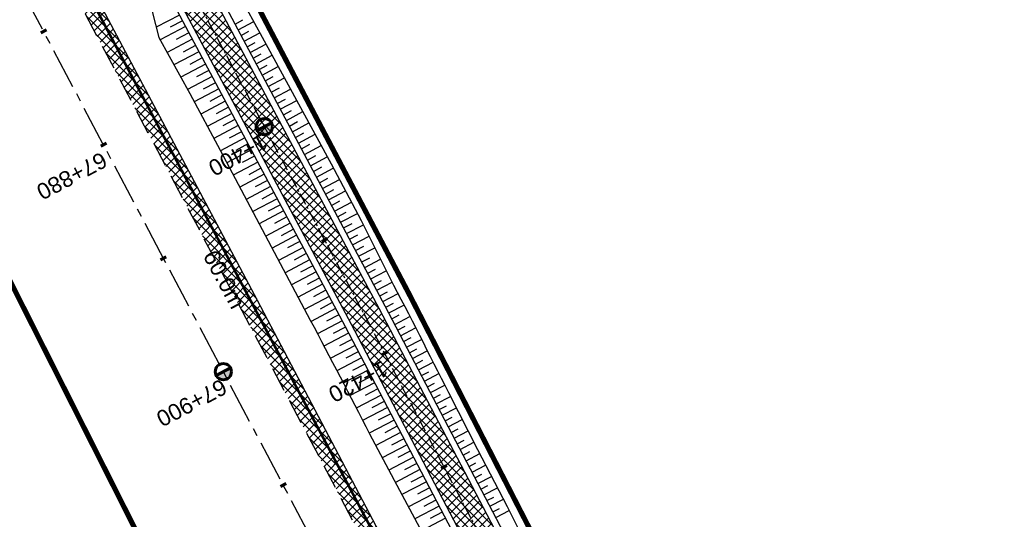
# Model space of a CAD drawing. Header units: metres. Extents: x 7529682 to 7533711, y 5721186 to 5727842.
# Tile 75 of 110: x 7530353 to 7530430, y 5726530 to 5726569. Entities that reach past the tile are written whole.
import ezdxf

# ---------------------------------------------------------------- set-up
doc = ezdxf.new("R2010")
doc.units = ezdxf.units.M
for name, pattern in [('817-dzialki-09-05-04$0$HIDDEN', [0.375, 0.25, -0.125]), ('CENTER', [50.8, 31.75, -6.35, 6.35, -6.35]), ('HIDDEN', [9.525, 6.35, -3.175])]:
    doc.linetypes.add(name, pattern=pattern)
for name, color, linetype in [('C-DROGI-SYTUACJA-ETYKIETY', 7, 'Continuous'), ('D-hatch-pobocza', 131, 'Continuous'), ('D-pobocza', 7, 'Continuous'), ('D-skarpa', 7, 'Continuous'), ('D-skarpa-kreskowanie', 7, 'Continuous')]:
    doc.layers.add(name, color=color, linetype=linetype)
doc.layers.add('D-hatch-ciag-pieszo-rowerowy', color=7, linetype='Continuous', lineweight=13, true_color=0xff9f80)
doc.layers.add('D-LR-etap-III', color=7, linetype='817-dzialki-09-05-04$0$HIDDEN', lineweight=50, true_color=0xff1aff)
for name, color, linetype, lineweight in [('D-krawędzie', 7, 'Continuous', 30), ('D-obrzeża', 7, 'Continuous', 30), ('D-oś', 10, 'CENTER', 30), ('Sieci-T-kanal technologiczny', 4, 'kt kanał technologiczny', 30)]:
    doc.layers.add(name, color=color, linetype=linetype, lineweight=lineweight)
doc.layers.add('D-opis-KT-dlugosci', color=7, linetype='Continuous', true_color=0xff8000)
doc.layers.add('poprzeczki', color=7, linetype='Continuous', true_color=0x0000c7)
doc.styles.add('ARIAL', font='arial.ttf', dxfattribs={"height": 1})
doc.styles.get("Standard").update_dxf_attribs({"font": 'arial.ttf'})
doc.linetypes.add('kt kanał technologiczny', pattern='A,1,-0.8,["kt",Standard,S=0.5,R=0,X=-0.7,Y=-0.15],-0.3', length=2.1)
pattern_1 = [(45, (0, 0), (-0.33675960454, 0.33675960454), []), (135, (0, 0), (-0.33675960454, -0.33675960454), [])]

# ---------------------------------------------------------------- blocks, each defined once
blk = doc.blocks.new('kilometraz')
at = {"linetype": 'ByBlock', "lineweight": -2}
blk.add_hatch(color=0, dxfattribs=at).paths.add_polyline_path([(0, -0.28125, 0.41421356), (0.28125, 0, 0.41421356), (0, 0.28125)])
at = {"color": 0, "linetype": 'ByBlock', "lineweight": -2}
blk.add_line((0, 0.28125), (0, -0.28125), dxfattribs=at)
blk.add_circle((0, 0), 0.28125, dxfattribs=at)
blk = doc.blocks.new('AeccTickLine')
at = {"color": 0, "linetype": 'ByBlock', "lineweight": -2}
blk.add_line((0, 1), (0, -1), dxfattribs=at)

msp = doc.modelspace()

# ---------------------------------------------------------------- hatches: boundary and pattern name
at = {"layer": 'D-hatch-ciag-pieszo-rowerowy'}
h = msp.add_hatch(dxfattribs=at)
h.set_pattern_fill('ANSI37', color=256, scale=0.15, style=0)
h.set_pattern_definition(pattern_1)
h.paths.add_polyline_path([(7530324.387, 5726654.066), (7530322.193, 5726652.869), (7530338.815, 5726621.306), (7530355.736, 5726588.901), (7530368.841, 5726564.244), (7530371.746, 5726564.106), (7530357.948, 5726590.066), (7530341.029, 5726622.467)])
h = msp.add_hatch(dxfattribs=at)
h.set_pattern_fill('ANSI37', color=256, scale=0.15, style=0)
h.set_pattern_definition(pattern_1)
h.paths.add_polyline_path([(7530404.057, 5726502.584), (7530380.911, 5726546.861), (7530371.746, 5726564.106), (7530368.841, 5726564.244), (7530378.7, 5726545.696), (7530401.842, 5726501.425), (7530423.333, 5726460.444), (7530443.712, 5726421.565), (7530466.681, 5726377.574), (7530482.337, 5726347.963), (7530485.291, 5726347.724), (7530468.894, 5726378.737), (7530445.927, 5726422.724), (7530425.547, 5726461.605)])
at = {"layer": 'D-hatch-pobocza'}
h = msp.add_hatch(dxfattribs=at)
h.set_pattern_fill('ANSI37', color=256, scale=0.15, style=0)
h.set_pattern_definition(pattern_1)
h.paths.add_polyline_path([(7530484.05, 5726334.34), (7530471.92, 5726357.11), (7530458.95, 5726381.07), (7530447.57, 5726403.23), (7530435.55, 5726425.46), (7530424.34, 5726446.96), (7530408.22, 5726477.68), (7530396.72, 5726499.26), (7530381.74, 5726527.87), (7530371.44, 5726547.5), (7530359.58, 5726569.81), (7530349.42, 5726588.72), (7530332.29, 5726621.37), (7530323.72, 5726638.05), (7530306.54, 5726670.82), (7530298.56, 5726686.33), (7530287.26, 5726707.54), (7530284.291, 5726713.261), (7530282.67, 5726712.404), (7530284.501, 5726708.94), (7530291.376, 5726695.94), (7530296.046, 5726687.107), (7530304.464, 5726671.187), (7530316.604, 5726648.181), (7530333.058, 5726617.014), (7530350.004, 5726585.006), (7530367.258, 5726552.316), (7530385.763, 5726517.235), (7530404.054, 5726482.546), (7530421.087, 5726450.182), (7530442.442, 5726409.661), (7530463.421, 5726369.85), (7530489.269, 5726320.828), (7530506.412, 5726288.291), (7530524.315, 5726254.784), (7530540.549, 5726224.891), (7530548.273, 5726210.669), (7530551.697, 5726207.035), (7530543.21, 5726222.9), (7530538.34, 5726232.11), (7530533.7, 5726240.35), (7530511.95, 5726280.97), (7530499.24, 5726305.31)])

# ---------------------------------------------------------------- linework, layer by layer
at = {"layer": 'D-krawędzie', "linetype": 'HIDDEN', "ltscale": 0.3}
msp.add_lwpolyline([(7530204.081, 5726861.013), (7530247.82, 5726778.438), (7530252.22, 5726770.26), (7530259.735, 5726756.9), (7530263.782, 5726749.287), (7530270.196, 5726737.096), (7530272.433, 5726732.819), (7530276.009, 5726725.598), (7530279.7, 5726718.02), (7530284.501, 5726708.94), (7530291.376, 5726695.94), (7530296.046, 5726687.107), (7530304.464, 5726671.187), (7530316.604, 5726648.181), (7530333.058, 5726617.014), (7530350.004, 5726585.006), (7530367.258, 5726552.316), (7530385.763, 5726517.235), (7530404.054, 5726482.546)], dxfattribs=at)
at = {"layer": 'D-LR-etap-III', "ltscale": 10, "flags": 128}
msp.add_lwpolyline([(7531750.474, 5723895.103, 0.4, 0.4, 0), (7531750.505, 5723895.13, 0.4, 0.4, 0), (7531682.71, 5724022.92, 0.4, 0.4, 0), (7531619.177, 5724147.204, 0.4, 0.4, 0), (7531592.309, 5724198.489, 0.4, 0.4, 0), (7531553.264, 5724272.919, 0.4, 0.4, 0), (7531504.02, 5724366.79, 0.4, 0.4, 0), (7531482.09, 5724407.62, 0.4, 0.4, 0), (7531412.35, 5724541.183, 0.4, 0.4, 0), (7531388.464, 5724586.93, 0.4, 0.4, 0), (7531345.12, 5724669.94, 0.4, 0.4, 0), (7531127.66, 5725081.67, 0.4, 0.4, 0), (7531059.253, 5725211.041, 0.4, 0.4, 0), (7531008.007, 5725307.954, 0.4, 0.4, 0), (7530964.182, 5725390.836, 0.4, 0.4, 0), (7530914.557, 5725484.684, 0.4, 0.4, 0), (7530865.243, 5725577.494, 0.4, 0.4, 0), (7530840.085, 5725624.059, 0.4, 0.4, 0), (7530802.56, 5725694.925, 0.4, 0.4, 0), (7530755.54, 5725787.51, 0.4, 0.4, 0), (7530708.718, 5725876.303, 0.4, 0.4, 0), (7530695.12, 5725902.09, 0.4, 0.4, 0), (7530642.914, 5726001.078, 0.4, 0.4, 0), (7530634.935, 5726016.147, 0.4, 0.4, 0), (7530610.82, 5726061.93, 0.4, 0.4, 0), (7530610.82, 5726061.93, 0.4, 0.4, 0), (7530607.21, 5726063.51, 0.4, 0.4, 0), (7530597.42, 5726080.68, 0.4, 0.4, 0), (7530591.16, 5726088.44, 0.4, 0.4, 0), (7530581.28, 5726107.21, 0.4, 0.4, 0), (7530571.29, 5726130.56, 0.4, 0.4, 0), (7530549.555, 5726171.527, 0.4, 0.4, 0), (7530531.014, 5726206.474, 0.4, 0.4, 0), (7530516.461, 5726236.017, 0.4, 0.4, 0), (7530500.799, 5726266.141, 0.4, 0.4, 0), (7530491.35, 5726283.94, 0.4, 0.4, 0), (7530482.4, 5726303.41, 0.4, 0.4, 0), (7530482.4, 5726303.41, 0.4, 0.4, 0), (7530450.41, 5726357.28, 0.4, 0.4, 0), (7530397.759, 5726458.5, 0.4, 0.4, 0), (7530334.708, 5726583.665, 0.4, 0.4, 0), (7530303.939, 5726645.168, 0.4, 0.4, 0), (7530300.51, 5726651.778, 0.4, 0.4, 0), (7530289.214, 5726671.967, 0.4, 0.4, 0), (7530281.54, 5726685.57, 0.4, 0.4, 0), (7530261.371, 5726724.163, 0.4, 0.4, 0), (7530254.03, 5726738.21, 0.4, 0.4, 0), (7530197.22, 5726845.06, 0.4, 0.4, 0), (7530194.71, 5726849.15, 0.4, 0.4, 0), (7530195.92, 5726850.75, 0.4, 0.4, 0), (7530170.547, 5726892.961, 0.4, 0.4, 0), (7530143.175, 5726945.066, 0.4, 0.4, 0), (7530105.06, 5727018.32, 0.4, 0.4, 0), (7530100.06, 5727027.16, 0.4, 0.4, 0), (7530062.319, 5727099.625, 0.4, 0.4, 0), (7530015.379, 5727189.42, 0.4, 0.4, 0), (7529983.208, 5727250.207, 0.4, 0.4, 0), (7529953.284, 5727306.747, 0.4, 0.4, 0), (7529900.671, 5727406.159, 0.4, 0.4, 0), (7529890.63, 5727425.131, 0.4, 0.4, 0), (7529875.155, 5727454.426, 0.4, 0.4, 0), (7529857.56, 5727487.787, 0.4, 0.4, 0), (7529835.194, 5727530.193, 0.4, 0.4, 0), (7529811.741, 5727574.662, 0.4, 0.4, 0), (7529792.102, 5727611.923, 0.4, 0.4, 0), (7529768.066, 5727657.47, 0.4, 0.4, 0), (7529755.211, 5727682.131, 0.4, 0.4, 0), (7529753.31, 5727681.13, 0.4, 0.4, 0), (7529739.21, 5727707.77, 0.4, 0.4, 0), (7529735.395, 5727711.252, 0.4, 0.4, 0), (7529725.42, 5727730.2, 0.4, 0.4, 0), (7529723.55, 5727729.88, 0.4, 0.4, 0), (7529695.567, 5727782.932, 0.4, 0.4, 0), (7529717.68, 5727794.024, 0.4, 0.4, 0), (7529736.275, 5727758.647, 0.4, 0.4, 0), (7529736.275, 5727758.647, 0.4, 0.4, 0), (7529744.511, 5727750.406, 0.4, 0.4, 0), (7529744.511, 5727750.406, 0.4, 0.4, 0), (7529750.283, 5727738.55, 0.4, 0.4, 0), (7529777.109, 5727687.569, 0.4, 0.4, 0), (7529796.515, 5727651.33, 0.4, 0.4, 0), (7529814.938, 5727616.793, 0.4, 0.4, 0), (7529839.007, 5727572.304, 0.4, 0.4, 0), (7529860.618, 5727532.509, 0.4, 0.4, 0), (7529882.349, 5727491.504, 0.4, 0.4, 0), (7529904.865, 5727449.096, 0.4, 0.4, 0), (7529920.747, 5727418.885, 0.4, 0.4, 0), (7529946.677, 5727368.547, 0.4, 0.4, 0), (7529972.025, 5727320.573, 0.4, 0.4, 0), (7529987.74, 5727290.153, 0.4, 0.4, 0), (7529996.497, 5727273.662, 0.4, 0.4, 0), (7530017.541, 5727234.203, 0.4, 0.4, 0), (7530033.054, 5727204.864, 0.4, 0.4, 0), (7530051.623, 5727170.223, 0.4, 0.4, 0), (7530069.277, 5727137.016, 0.4, 0.4, 0), (7530089.385, 5727097.534, 0.4, 0.4, 0), (7530109.713, 5727060.747, 0.4, 0.4, 0), (7530136.77, 5727011.64, 0.4, 0.4, 0), (7530162.447, 5726962.744, 0.4, 0.4, 0), (7530187.674, 5726916.992, 0.4, 0.4, 0), (7530207.821, 5726879.335, 0.4, 0.4, 0), (7530230.626, 5726834.519, 0.4, 0.4, 0), (7530262.288, 5726776.618, 0.4, 0.4, 0), (7530277.51, 5726760.213, 0.4, 0.4, 0), (7530286.037, 5726744.107, 0.4, 0.4, 0), (7530288.097, 5726735.884, 0.4, 0.4, 0), (7530290.394, 5726725.047, 0.4, 0.4, 0), (7530296.177, 5726713.583, 0.4, 0.4, 0), (7530302.726, 5726701.182, 0.4, 0.4, 0), (7530325.685, 5726657.466, 0.4, 0.4, 0), (7530343.244, 5726623.649, 0.4, 0.4, 0), (7530360.23, 5726591.747, 0.4, 0.4, 0), (7530383.209, 5726548.059, 0.4, 0.4, 0), (7530406.018, 5726503.606, 0.4, 0.4, 0), (7530427.465, 5726462.62, 0.4, 0.4, 0), (7530447.928, 5726424.388, 0.4, 0.4, 0), (7530471.127, 5726379.921, 0.4, 0.4, 0), (7530490.501, 5726343.033, 0.4, 0.4, 0), (7530509.499, 5726306.733, 0.4, 0.4, 0), (7530529.89, 5726267.244, 0.4, 0.4, 0), (7530543.852, 5726238.99, 0.4, 0.4, 0), (7530554.809, 5726218.944, 0.4, 0.4, 0), (7530559.027, 5726212.223, 0.4, 0.4, 0), (7530563.061, 5726206.41, 0.4, 0.4, 0), (7530566.934, 5726200.464, 0.4, 0.4, 0), (7530569.771, 5726194.902, 0.4, 0.4, 0), (7530571.473, 5726191.282, 0.4, 0.4, 0), (7530572.839, 5726188.025, 0.4, 0.4, 0), (7530575.295, 5726182.035, 0.4, 0.4, 0), (7530579.737, 5726173.306, 0.4, 0.4, 0), (7530583.3, 5726167.41, 0.4, 0.4, 0), (7530593.4, 5726163.33, 0.4, 0.4, 0), (7530598.618, 5726155.264, 0.4, 0.4, 0), (7530608.258, 5726140.497, 0.4, 0.4, 0), (7530603.27, 5726136.83, 0.4, 0.4, 0), (7530606.53, 5726131.84, 0.4, 0.4, 0), (7530604.239, 5726124.217, 0.4, 0.4, 0), (7530605.847, 5726121.63, 0.4, 0.4, 0), (7530608.972, 5726116.164, 0.4, 0.4, 0), (7530618.114, 5726097.791, 0.4, 0.4, 0), (7530651.213, 5726034.96, 0.4, 0.4, 0), (7530670.244, 5725998.611, 0.4, 0.4, 0), (7530698.075, 5725945.953, 0.4, 0.4, 0), (7530716.506, 5725911.305, 0.4, 0.4, 0), (7530735.223, 5725875.667, 0.4, 0.4, 0), (7530752.504, 5725842.155, 0.4, 0.4, 0), (7530778.311, 5725793.501, 0.4, 0.4, 0), (7530797.5, 5725756.382, 0.4, 0.4, 0), (7530812.519, 5725728.289, 0.4, 0.4, 0), (7530820.039, 5725713.16, 0.4, 0.4, 0), (7530822.422, 5725710.194, 0.4, 0.4, 0), (7530833.155, 5725688.801, 0.4, 0.4, 0), (7530849.629, 5725656.159, 0.4, 0.4, 0), (7530867.983, 5725621.964, 0.4, 0.4, 0), (7530872.63, 5725612.888, 0.4, 0.4, 0), (7530880.354, 5725597.595, 0.4, 0.4, 0), (7530883.839, 5725593.389, 0.4, 0.4, 0), (7530891.782, 5725587.763, 0.4, 0.4, 0), (7530895.039, 5725584.281, 0.4, 0.4, 0), (7530897.034, 5725580.941, 0.4, 0.4, 0), (7530900.952, 5725579.946, 0.4, 0.4, 0), (7530904.81, 5725571.977, 0.4, 0.4, 0), (7530903.682, 5725568.566, 0.4, 0.4, 0), (7530908.901, 5725558.845, 0.4, 0.4, 0), (7530910.252, 5725545.672, 0.4, 0.4, 0), (7530912.873, 5725538.646, 0.4, 0.4, 0), (7530945.278, 5725478.464, 0.4, 0.4, 0), (7530959.692, 5725450.246, 0.4, 0.4, 0), (7531002.827, 5725368.192, 0.4, 0.4, 0), (7531044.704, 5725290.314, 0.4, 0.4, 0), (7531064.099, 5725253.213, 0.4, 0.4, 0), (7531083.01, 5725216.678, 0.4, 0.4, 0), (7531113.013, 5725158.466, 0.4, 0.4, 0), (7531137.364, 5725113.071, 0.4, 0.4, 0), (7531150.831, 5725086.712, 0.4, 0.4, 0), (7531159.746, 5725076.641, 0.4, 0.4, 0), (7531166.31, 5725074.58, 0.4, 0.4, 0), (7531172.29, 5725062.58, 0.4, 0.4, 0), (7531170.59, 5725055.606, 0.4, 0.4, 0), (7531173.733, 5725044.081, 0.4, 0.4, 0), (7531215.342, 5724964.86, 0.4, 0.4, 0), (7531238.054, 5724921.685, 0.4, 0.4, 0), (7531262.39, 5724875.283, 0.4, 0.4, 0), (7531295.587, 5724811.266, 0.4, 0.4, 0), (7531348.488, 5724712.363, 0.4, 0.4, 0), (7531363.741, 5724682.684, 0.4, 0.4, 0), (7531366.987, 5724675.865, 0.4, 0.4, 0), (7531382.541, 5724646.111, 0.4, 0.4, 0), (7531401.299, 5724610.875, 0.4, 0.4, 0), (7531428.965, 5724558.862, 0.4, 0.4, 0), (7531449.111, 5724520.398, 0.4, 0.4, 0), (7531477.293, 5724465.831, 0.4, 0.4, 0), (7531500.996, 5724421.113, 0.4, 0.4, 0), (7531512.122, 5724400.549, 0.4, 0.4, 0), (7531513.782, 5724396.757, 0.4, 0.4, 0), (7531526.32, 5724379.39, 0.4, 0.4, 0), (7531566.784, 5724302.736, 0.4, 0.4, 0), (7531612.277, 5724225.61, 0.4, 0.4, 0), (7531620.493, 5724210.548, 0.4, 0.4, 0), (7531631.578, 5724196.258, 0.4, 0.4, 0), (7531653.484, 5724152.434, 0.4, 0.4, 0), (7531661.151, 5724128.494, 0.4, 0.4, 0), (7531673.881, 5724101.186, 0.4, 0.4, 0), (7531684.691, 5724081.184, 0.4, 0.4, 0), (7531699.212, 5724051.17, 0.4, 0.4, 0), (7531704.034, 5724040.584, 0.4, 0.4, 0), (7531704.034, 5724040.584, 0.4, 0.4, 0), (7531703.913, 5724037.17, 0.4, 0.4, 0), (7531736.42, 5723969.232, 0.4, 0.4, 0), (7531738.285, 5723967.699, 0.4, 0.4, 0), (7531742.181, 5723962.346, 0.4, 0.4, 0), (7531744.286, 5723958.616, 0.4, 0.4, 0), (7531755.393, 5723944.193, 0.4, 0.4, 0), (7531758.69, 5723936.76, 0.4, 0.4, 0), (7531780.08, 5723929.25, 0.4, 0.4, 0), (7531792.612, 5723906.338, 0.4, 0.4, 0), (7531792.612, 5723906.338, 0.4, 0.4, 0), (7531756.962, 5723883.055, 0.4, 0.4, 0), (7531750.46, 5723895.13, 0.4, 0.4, 0), (7531750.46, 5723895.13, 0, 0, 0)], format="xyseb", dxfattribs=at)
at = {"layer": 'D-obrzeża'}
for points in [[(7530323.59, 5726655.581), (7530341.029, 5726622.467), (7530357.948, 5726590.066), (7530380.911, 5726546.861), (7530404.057, 5726502.584), (7530425.547, 5726461.605)], [(7530321.378, 5726654.416), (7530338.815, 5726621.306), (7530355.736, 5726588.901), (7530378.7, 5726545.696), (7530401.842, 5726501.425), (7530423.333, 5726460.444)]]:
    msp.add_lwpolyline(points, dxfattribs=at)
at = {"layer": 'D-oś', "ltscale": 0.03}
msp.add_lwpolyline([(7530204.666, 5726877.528), (7530227.909, 5726832.904), (7530259.102, 5726774.826, 0.063585), (7530264.989, 5726766.578), (7530268.47, 5726762.818, -0.065084), (7530272.969, 5726756.475), (7530281.424, 5726740.504, -0.065084), (7530284.142, 5726733.217), (7530284.891, 5726729.972, 0.064463), (7530289.362, 5726717.937), (7530322.484, 5726654.998), (7530339.922, 5726621.886), (7530356.842, 5726589.483), (7530379.806, 5726546.279), (7530402.949, 5726502.005), (7530424.44, 5726461.025)], format="xyb", dxfattribs=at)
at = {"layer": 'D-oś', "ltscale": 0.1}
msp.add_lwpolyline([(7530400.958, 5726480.914), (7530382.667, 5726515.602), (7530364.162, 5726550.682), (7530346.91, 5726583.371), (7530329.964, 5726615.378), (7530313.508, 5726646.548), (7530301.37, 5726669.551), (7530292.952, 5726685.471), (7530288.281, 5726694.304), (7530281.407, 5726707.304), (7530276.579, 5726716.435), (7530272.867, 5726724.055), (7530269.314, 5726731.231), (7530267.097, 5726735.47), (7530260.688, 5726747.65), (7530256.664, 5726755.22), (7530249.153, 5726768.573), (7530244.732, 5726776.79), (7530200.988, 5726859.376)], dxfattribs=at)
at = {"layer": 'D-pobocza'}
msp.add_lwpolyline([(7530408.22, 5726477.68), (7530396.72, 5726499.26), (7530381.74, 5726527.87), (7530371.44, 5726547.5), (7530359.58, 5726569.81), (7530349.42, 5726588.72), (7530332.29, 5726621.37), (7530323.72, 5726638.05), (7530306.54, 5726670.82), (7530298.56, 5726686.33), (7530287.26, 5726707.54), (7530284.291, 5726713.261), (7530282.67, 5726712.404)], dxfattribs=at)
for points in [[(7530324.032, 5726655.814), (7530341.472, 5726622.699), (7530358.39, 5726590.299), (7530381.354, 5726547.095), (7530404.5, 5726502.816), (7530425.99, 5726461.837), (7530446.37, 5726422.955), (7530469.336, 5726378.97), (7530488.808, 5726342.142), (7530507.967, 5726305.936), (7530528.543, 5726266.549), (7530543.47, 5726237.456), (7530554.277, 5726217.509, 0.020438), (7530555.929, 5726214.736), (7530563.577, 5726203.019, -0.024166), (7530565.554, 5726199.643), (7530568.768, 5726193.493, -0.021495), (7530570.611, 5726189.564), (7530573.478, 5726182.701, 0.022535), (7530575.38, 5726178.667), (7530582.909, 5726164.407)], [(7530320.936, 5726654.183), (7530338.372, 5726621.074), (7530355.294, 5726588.668), (7530378.258, 5726545.463), (7530401.399, 5726501.193), (7530422.89, 5726460.212), (7530443.269, 5726421.333), (7530466.238, 5726377.342), (7530485.714, 5726340.506), (7530504.869, 5726304.308), (7530525.434, 5726264.939), (7530540.374, 5726235.824), (7530551.248, 5726215.751, 0.020438), (7530552.942, 5726212.908), (7530560.579, 5726201.207, -0.024166), (7530562.508, 5726197.914), (7530565.617, 5726191.967, -0.021495), (7530567.423, 5726188.116), (7530570.292, 5726181.248, 0.022535), (7530572.232, 5726177.133), (7530572.779, 5726176.098)]]:
    msp.add_lwpolyline(points, format="xyb", dxfattribs=at)
at = {"layer": 'D-skarpa', "linetype": 'Continuous'}
for points in [[(7530362.461, 5726572.989), (7530363.749, 5726568.011), (7530366.149, 5726563.624), (7530368.512, 5726559.218), (7530373.201, 5726550.385), (7530375.539, 5726545.965, -0.003995), (7530380.143, 5726537.119), (7530382.5, 5726532.709), (7530384.855, 5726528.298), (7530391.854, 5726515.031, -0.00276), (7530398.81, 5726501.741), (7530399.595, 5726500.251), (7530401.16, 5726497.322), (7530402.879, 5726494.106), (7530404.414, 5726493.383), (7530409.036, 5726484.515)], [(7530370.008, 5726571.338), (7530372.387, 5726566.94), (7530374.785, 5726562.552), (7530377.157, 5726558.15), (7530379.512, 5726553.739), (7530381.741, 5726549.262, -0.003569), (7530386.297, 5726540.336), (7530388.57, 5726535.882), (7530390.877, 5726531.446), (7530393.109, 5726526.971), (7530395.443, 5726522.549), (7530397.681, 5726518.077, 0.0084), (7530404.581, 5726504.758), (7530405.352, 5726503.261), (7530406.873, 5726500.318), (7530408.497, 5726497.052, 0.03166), (7530413.861, 5726487.045, -0.009739)]]:
    msp.add_lwpolyline(points, format="xyb", dxfattribs=at)
at = {"layer": 'D-skarpa-kreskowanie', "linetype": 'Continuous'}
for p, q in [((7530365.346, 5726569.755, 107.879), (7530363.545, 5726568.798, 106.52)), ((7530365.585, 5726569.305, 107.878), (7530364.631, 5726568.797, 107.157)), ((7530369.686, 5726569.046, 108.001), (7530370.292, 5726569.369, 107.543)), ((7530369.921, 5726568.605, 108), (7530371.137, 5726569.251, 107.082)), ((7530365.825, 5726568.854, 107.876), (7530363.859, 5726567.81, 106.392)), ((7530366.086, 5726568.363, 107.875), (7530365.106, 5726567.842, 107.135)), ((7530370.156, 5726568.163, 107.998), (7530370.765, 5726568.487, 107.538)), ((7530370.39, 5726567.722, 107.997), (7530371.612, 5726568.371, 107.074)), ((7530366.347, 5726567.871, 107.873), (7530364.393, 5726566.833, 106.398)), ((7530370.625, 5726567.28, 107.995), (7530371.238, 5726567.606, 107.532)), ((7530366.866, 5726566.895, 107.869), (7530364.924, 5726565.863, 106.403)), ((7530366.607, 5726567.383, 107.871), (7530365.633, 5726566.865, 107.136)), ((7530370.86, 5726566.839, 107.994), (7530372.088, 5726567.492, 107.066)), ((7530367.124, 5726566.409, 107.868), (7530366.156, 5726565.895, 107.137)), ((7530371.094, 5726566.397, 107.992), (7530371.71, 5726566.725, 107.527)), ((7530371.329, 5726565.956, 107.99), (7530372.565, 5726566.613, 107.057)), ((7530367.382, 5726565.924, 107.866), (7530365.452, 5726564.898, 106.409)), ((7530367.639, 5726565.441, 107.864), (7530366.677, 5726564.93, 107.138)), ((7530371.564, 5726565.514, 107.989), (7530372.184, 5726565.844, 107.52)), ((7530371.798, 5726565.073, 107.987), (7530373.045, 5726565.736, 107.046)), ((7530367.895, 5726564.959, 107.863), (7530365.977, 5726563.939, 106.414)), ((7530368.15, 5726564.479, 107.861), (7530367.193, 5726563.97, 107.138)), ((7530372.033, 5726564.631, 107.986), (7530372.659, 5726564.964, 107.513)), ((7530372.268, 5726564.19, 107.984), (7530373.525, 5726564.858, 107.035)), ((7530368.405, 5726563.999, 107.859), (7530366.493, 5726562.983, 106.416)), ((7530372.502, 5726563.748, 107.983), (7530373.133, 5726564.084, 107.506)), ((7530372.737, 5726563.307, 107.981), (7530374.004, 5726563.98, 107.024)), ((7530368.913, 5726563.043, 107.856), (7530367.004, 5726562.029, 106.415)), ((7530368.659, 5726563.521, 107.858), (7530367.704, 5726563.014, 107.136)), ((7530372.972, 5726562.865, 107.98), (7530373.608, 5726563.203, 107.499)), ((7530373.206, 5726562.424, 107.978), (7530374.484, 5726563.103, 107.014)), ((7530369.167, 5726562.566, 107.854), (7530368.213, 5726562.059, 107.134)), ((7530373.441, 5726561.982, 107.977), (7530374.082, 5726562.323, 107.492)), ((7530373.676, 5726561.541, 107.975), (7530374.961, 5726562.224, 107.004)), ((7530369.421, 5726562.089, 107.853), (7530367.515, 5726561.076, 106.414)), ((7530369.674, 5726561.613, 107.851), (7530368.722, 5726561.107, 107.132)), ((7530373.91, 5726561.099, 107.974), (7530374.554, 5726561.442, 107.487)), ((7530369.927, 5726561.136, 107.849), (7530368.025, 5726560.125, 106.413)), ((7530370.18, 5726560.661, 107.848), (7530369.229, 5726560.156, 107.13)), ((7530374.145, 5726560.658, 107.972), (7530375.436, 5726561.344, 106.997)), ((7530370.432, 5726560.185, 107.846), (7530368.534, 5726559.176, 106.412)), ((7530374.38, 5726560.216, 107.97), (7530375.026, 5726560.56, 107.482)), ((7530374.614, 5726559.775, 107.969), (7530375.91, 5726560.463, 106.99)), ((7530370.937, 5726559.236, 107.843), (7530369.038, 5726558.226, 106.409)), ((7530370.685, 5726559.711, 107.844), (7530369.735, 5726559.206, 107.128)), ((7530374.849, 5726559.333, 107.967), (7530375.498, 5726559.678, 107.477)), ((7530375.084, 5726558.892, 107.966), (7530376.384, 5726559.583, 106.984)), ((7530371.189, 5726558.761, 107.841), (7530370.24, 5726558.256, 107.124)), ((7530375.318, 5726558.45, 107.964), (7530375.97, 5726558.797, 107.472)), ((7530375.553, 5726558.009, 107.963), (7530376.859, 5726558.703, 106.977)), ((7530371.442, 5726558.286, 107.839), (7530369.542, 5726557.277, 106.405)), ((7530371.694, 5726557.811, 107.838), (7530370.744, 5726557.307, 107.121)), ((7530375.788, 5726557.567, 107.961), (7530376.442, 5726557.915, 107.467)), ((7530376.022, 5726557.126, 107.96), (7530377.332, 5726557.822, 106.971)), ((7530371.946, 5726557.336, 107.836), (7530370.046, 5726556.327, 106.401)), ((7530372.199, 5726556.861, 107.834), (7530371.249, 5726556.356, 107.117)), ((7530376.257, 5726556.684, 107.958), (7530376.912, 5726557.032, 107.463)), ((7530376.492, 5726556.243, 107.957), (7530377.803, 5726556.94, 106.966)), ((7530372.451, 5726556.386, 107.833), (7530370.551, 5726555.376, 106.398)), ((7530376.726, 5726555.801, 107.955), (7530377.382, 5726556.15, 107.46)), ((7530376.961, 5726555.36, 107.954), (7530378.274, 5726556.058, 106.962)), ((7530372.957, 5726555.436, 107.83), (7530371.056, 5726554.426, 106.394)), ((7530372.704, 5726555.911, 107.831), (7530371.754, 5726555.406, 107.114)), ((7530373.209, 5726554.961, 107.828), (7530372.259, 5726554.456, 107.11)), ((7530377.196, 5726554.918, 107.952), (7530377.853, 5726555.267, 107.456)), ((7530377.43, 5726554.477, 107.95), (7530378.745, 5726555.175, 106.958)), ((7530373.462, 5726554.486, 107.826), (7530371.56, 5726553.475, 106.391)), ((7530373.714, 5726554.01, 107.825), (7530372.764, 5726553.505, 107.107)), ((7530377.665, 5726554.035, 107.949), (7530378.323, 5726554.385, 107.452)), ((7530377.9, 5726553.594, 107.947), (7530379.216, 5726554.293, 106.953)), ((7530373.967, 5726553.535, 107.823), (7530372.065, 5726552.524, 106.387)), ((7530374.22, 5726553.059, 107.821), (7530373.269, 5726552.554, 107.103)), ((7530378.134, 5726553.152, 107.946), (7530378.793, 5726553.502, 107.449)), ((7530378.369, 5726552.711, 107.944), (7530379.678, 5726553.406, 106.956)), ((7530374.473, 5726552.584, 107.82), (7530372.57, 5726551.573, 106.383)), ((7530378.604, 5726552.269, 107.943), (7530379.252, 5726552.614, 107.453)), ((7530378.838, 5726551.828, 107.941), (7530380.124, 5726552.511, 106.971)), ((7530374.978, 5726551.633, 107.816), (7530373.075, 5726550.621, 106.38)), ((7530374.725, 5726552.108, 107.818), (7530373.774, 5726551.603, 107.1)), ((7530379.073, 5726551.386, 107.94), (7530379.71, 5726551.724, 107.459)), ((7530379.308, 5726550.945, 107.938), (7530380.569, 5726551.615, 106.985)), ((7530375.484, 5726550.681, 107.813), (7530373.579, 5726549.669, 106.375)), ((7530375.231, 5726551.157, 107.815), (7530374.279, 5726550.651, 107.096)), ((7530379.542, 5726550.503, 107.937), (7530380.167, 5726550.835, 107.465)), ((7530379.777, 5726550.061, 107.935), (7530381.015, 5726550.72, 107)), ((7530375.737, 5726550.205, 107.811), (7530374.784, 5726549.699, 107.092)), ((7530380.012, 5726549.62, 107.934), (7530380.625, 5726549.946, 107.47)), ((7530375.99, 5726549.729, 107.81), (7530374.084, 5726548.716, 106.37)), ((7530376.243, 5726549.252, 107.808), (7530375.29, 5726548.746, 107.088)), ((7530380.246, 5726549.178, 107.932), (7530381.461, 5726549.824, 107.015)), ((7530376.497, 5726548.776, 107.806), (7530374.588, 5726547.762, 106.366)), ((7530380.481, 5726548.737, 107.93), (7530381.083, 5726549.057, 107.476)), ((7530380.716, 5726548.295, 107.929), (7530381.912, 5726548.932, 107.025)), ((7530377.004, 5726547.822, 107.803), (7530375.094, 5726546.807, 106.361)), ((7530376.75, 5726548.299, 107.805), (7530375.796, 5726547.792, 107.084)), ((7530380.95, 5726547.854, 107.927), (7530381.546, 5726548.171, 107.477)), ((7530381.185, 5726547.412, 107.926), (7530382.372, 5726548.044, 107.029)), ((7530377.511, 5726546.867, 107.8), (7530375.599, 5726545.851, 106.356)), ((7530377.257, 5726547.344, 107.801), (7530376.302, 5726546.837, 107.08)), ((7530381.419, 5726546.97, 107.924), (7530382.012, 5726547.281, 107.478)), ((7530381.65, 5726546.527, 107.923), (7530382.832, 5726547.145, 107.034)), ((7530377.765, 5726546.389, 107.798), (7530376.809, 5726545.881, 107.076)), ((7530381.882, 5726546.084, 107.921), (7530382.471, 5726546.392, 107.478)), ((7530382.114, 5726545.641, 107.92), (7530383.286, 5726546.254, 107.038)), ((7530378.019, 5726545.911, 107.796), (7530376.105, 5726544.893, 106.351)), ((7530378.273, 5726545.432, 107.795), (7530377.312, 5726544.93, 107.071)), ((7530382.345, 5726545.198, 107.918), (7530382.929, 5726545.503, 107.479)), ((7530382.577, 5726544.755, 107.917), (7530383.739, 5726545.363, 107.042)), ((7530378.525, 5726544.952, 107.793), (7530376.6, 5726543.946, 106.345)), ((7530382.809, 5726544.312, 107.915), (7530383.387, 5726544.614, 107.48)), ((7530379.028, 5726543.99, 107.79), (7530377.099, 5726542.982, 106.339)), ((7530378.776, 5726544.471, 107.791), (7530377.813, 5726543.967, 107.067)), ((7530383.04, 5726543.869, 107.914), (7530384.193, 5726544.471, 107.046)), ((7530379.532, 5726543.025, 107.786), (7530377.6, 5726542.015, 106.333)), ((7530379.28, 5726543.508, 107.788), (7530378.315, 5726543.003, 107.062)), ((7530383.272, 5726543.426, 107.912), (7530383.846, 5726543.726, 107.48)), ((7530383.503, 5726542.982, 107.91), (7530384.647, 5726543.58, 107.05)), ((7530379.784, 5726542.542, 107.785), (7530378.817, 5726542.037, 107.057)), ((7530383.735, 5726542.539, 107.909), (7530384.304, 5726542.837, 107.481)), ((7530383.967, 5726542.096, 107.907), (7530385.1, 5726542.689, 107.055)), ((7530380.037, 5726542.059, 107.783), (7530378.101, 5726541.048, 106.327)), ((7530380.289, 5726541.576, 107.781), (7530379.321, 5726541.07, 107.053)), ((7530384.198, 5726541.653, 107.906), (7530384.763, 5726541.948, 107.481)), ((7530384.43, 5726541.21, 107.904), (7530385.554, 5726541.797, 107.059)), ((7530380.542, 5726541.092, 107.78), (7530378.605, 5726540.079, 106.322)), ((7530384.662, 5726540.767, 107.903), (7530385.221, 5726541.059, 107.482)), ((7530384.893, 5726540.324, 107.901), (7530386.007, 5726540.906, 107.063)), ((7530381.049, 5726540.123, 107.776), (7530379.109, 5726539.109, 106.317)), ((7530380.796, 5726540.608, 107.778), (7530379.826, 5726540.101, 107.049)), ((7530385.125, 5726539.881, 107.9), (7530385.679, 5726540.171, 107.482)), ((7530385.356, 5726539.438, 107.898), (7530386.461, 5726540.015, 107.067)), ((7530381.302, 5726539.638, 107.775), (7530380.332, 5726539.131, 107.044)), ((7530385.588, 5726538.994, 107.897), (7530386.138, 5726539.282, 107.483)), ((7530381.556, 5726539.153, 107.773), (7530379.613, 5726538.138, 106.312)), ((7530381.81, 5726538.668, 107.771), (7530380.838, 5726538.16, 107.04)), ((7530385.82, 5726538.551, 107.895), (7530386.916, 5726539.124, 107.071)), ((7530382.063, 5726538.182, 107.769), (7530380.119, 5726537.165, 106.306)), ((7530382.318, 5726537.696, 107.768), (7530381.347, 5726537.189, 107.038)), ((7530386.051, 5726538.108, 107.894), (7530386.597, 5726538.394, 107.483)), ((7530386.283, 5726537.665, 107.892), (7530387.37, 5726538.233, 107.074)), ((7530382.572, 5726537.21, 107.766), (7530380.635, 5726536.197, 106.309)), ((7530386.515, 5726537.222, 107.89), (7530387.056, 5726537.505, 107.483)), ((7530386.746, 5726536.779, 107.889), (7530387.824, 5726537.343, 107.078)), ((7530383.078, 5726536.241, 107.763), (7530381.15, 5726535.234, 106.313)), ((7530382.825, 5726536.725, 107.764), (7530381.859, 5726536.221, 107.038)), ((7530386.978, 5726536.336, 107.887), (7530387.515, 5726536.616, 107.484)), ((7530387.209, 5726535.893, 107.886), (7530388.279, 5726536.452, 107.081)), ((7530383.33, 5726535.76, 107.761), (7530382.368, 5726535.257, 107.038)), ((7530387.441, 5726535.45, 107.884), (7530387.974, 5726535.728, 107.484)), ((7530387.673, 5726535.006, 107.883), (7530388.736, 5726535.562, 107.083)), ((7530383.582, 5726535.278, 107.759), (7530381.663, 5726534.275, 106.316)), ((7530383.832, 5726534.798, 107.758), (7530382.875, 5726534.298, 107.038)), ((7530387.904, 5726534.563, 107.881), (7530388.435, 5726534.841, 107.482)), ((7530388.136, 5726534.12, 107.88), (7530389.197, 5726534.675, 107.081)), ((7530384.083, 5726534.318, 107.756), (7530382.173, 5726533.32, 106.319)), ((7530384.333, 5726533.841, 107.754), (7530383.38, 5726533.343, 107.038)), ((7530388.368, 5726533.677, 107.878), (7530388.898, 5726533.954, 107.479)), ((7530384.582, 5726533.364, 107.753), (7530382.681, 5726532.37, 106.323)), ((7530388.599, 5726533.234, 107.877), (7530389.659, 5726533.788, 107.08)), ((7530388.831, 5726532.791, 107.875), (7530389.36, 5726533.068, 107.477)), ((7530385.079, 5726532.413, 107.749), (7530383.186, 5726531.424, 106.325)), ((7530384.831, 5726532.888, 107.751), (7530383.882, 5726532.393, 107.038)), ((7530389.063, 5726532.348, 107.874), (7530390.12, 5726532.901, 107.078)), ((7530385.326, 5726531.94, 107.748), (7530384.382, 5726531.446, 107.037)), ((7530389.294, 5726531.905, 107.872), (7530389.823, 5726532.181, 107.475)), ((7530389.526, 5726531.462, 107.871), (7530390.582, 5726532.014, 107.076)), ((7530385.574, 5726531.467, 107.746), (7530383.689, 5726530.481, 106.328)), ((7530385.82, 5726530.995, 107.745), (7530384.88, 5726530.504, 107.037)), ((7530389.757, 5726531.018, 107.869), (7530390.285, 5726531.294, 107.472)), ((7530389.989, 5726530.575, 107.867), (7530391.038, 5726531.124, 107.079)), ((7530386.066, 5726530.524, 107.743), (7530384.19, 5726529.543, 106.331))]:
    msp.add_line(p, q, dxfattribs=at)
at = {"layer": 'Sieci-T-kanal technologiczny', "ltscale": 2}
msp.add_lwpolyline([(7530196.318, 5726878.263, 0.2, 0.2, 0), (7530224.092, 5726826.208, 0.2, 0.2, 0), (7530251.555, 5726773.992, 0.2, 0.2, 0), (7530263.334, 5726767.604, 0.2, 0.2, 0), (7530273.437, 5726757.85, 0.2, 0.2, 0), (7530282.975, 5726739.774, 0.2, 0.2, 0), (7530286.554, 5726722.671, 0.2, 0.2, 0), (7530285.084, 5726710.887, 0.2, 0.2, 0), (7530301.191, 5726680.382, 0.2, 0.2, 0), (7530328.423, 5726628.042, 0.2, 0.2, 0), (7530355.902, 5726575.832, 0.2, 0.2, 0), (7530383.487, 5726523.677, 0.2, 0.2, 0), (7530411.063, 5726471.517, 0.2, 0.2, 0), (7530438.457, 5726419.263, 0.2, 0.2, 0), (7530466.06, 5726367.117, 0.2, 0.2, 0), (7530493.727, 5726315.006, 0.2, 0.2, 0), (7530521.232, 5726262.809, 0.2, 0.2, 0), (7530549.213, 5726210.862, 0, 0, 0)], format="xyseb", dxfattribs=at)

# ---------------------------------------------------------------- block references
at = {"layer": 'C-DROGI-SYTUACJA-ETYKIETY', "color": 7, "linetype": 'Continuous', "lineweight": 60, "xscale": 0.25, "yscale": 0.25, "zscale": 0.25}
for p, rotation in [((7530354.767, 5726568.483), 297.8248646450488), ((7530359.435, 5726559.64), 297.8248646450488), ((7530364.102, 5726550.796), 297.8248646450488), ((7530373.434, 5726533.106), 297.8114983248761)]:
    msp.add_blockref('AeccTickLine', p, dxfattribs=dict(at, rotation=rotation))
at = {"layer": 'C-DROGI-SYTUACJA-ETYKIETY', "color": 10, "linetype": 'Continuous', "lineweight": 60, "xscale": 2.249999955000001, "yscale": 2.249999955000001, "zscale": 2.249999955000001, "rotation": 297.8114983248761}
msp.add_blockref('kilometraz', (7530368.768, 5726541.951), dxfattribs=at)
at = {"layer": 'poprzeczki', "color": 10, "linetype": 'Continuous', "lineweight": 60, "xscale": 2.249999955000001, "yscale": 2.249999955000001, "zscale": 2.249999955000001, "rotation": 297.9910792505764}
msp.add_blockref('kilometraz', (7530371.956, 5726561.048), dxfattribs=at)
at = {"layer": 'poprzeczki', "color": 7, "linetype": 'Continuous', "lineweight": 60}
for p, xscale, yscale, zscale, rotation in [((7530376.649, 5726552.218), 0.2499999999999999, 0.2499999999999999, 0.2499999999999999, 297.9910792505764), ((7530381.322, 5726543.377), 0.25, 0.25, 0.25, 297.5977368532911), ((7530385.955, 5726534.515), 0.25, 0.25, 0.25, 297.5977368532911)]:
    msp.add_blockref('AeccTickLine', p, dxfattribs=dict(at, xscale=xscale, yscale=yscale, zscale=zscale, rotation=rotation))

# ---------------------------------------------------------------- texts
at = {"layer": 'C-DROGI-SYTUACJA-ETYKIETY', "color": 7}
for s, rotation, p in [('1+400', 207.99108, (7530371.8, 5726560.541)), ('67+880', 207.82486, (7530359.278, 5726559.133)), ('1+420', 207.59774, (7530381.164, 5726542.871)), ('67+900', 207.8115, (7530368.611, 5726541.444))]:
    msp.add_text(s, height=1.25, rotation=rotation, dxfattribs=at).set_placement(p)
at = {"layer": 'D-opis-KT-dlugosci', "style": 'ARIAL'}
msp.add_text('60.0m', height=1.25, rotation=298.33464, dxfattribs=at).set_placement((7530367.144, 5726550.99, 101.212))

doc.saveas('drawing.dxf')
